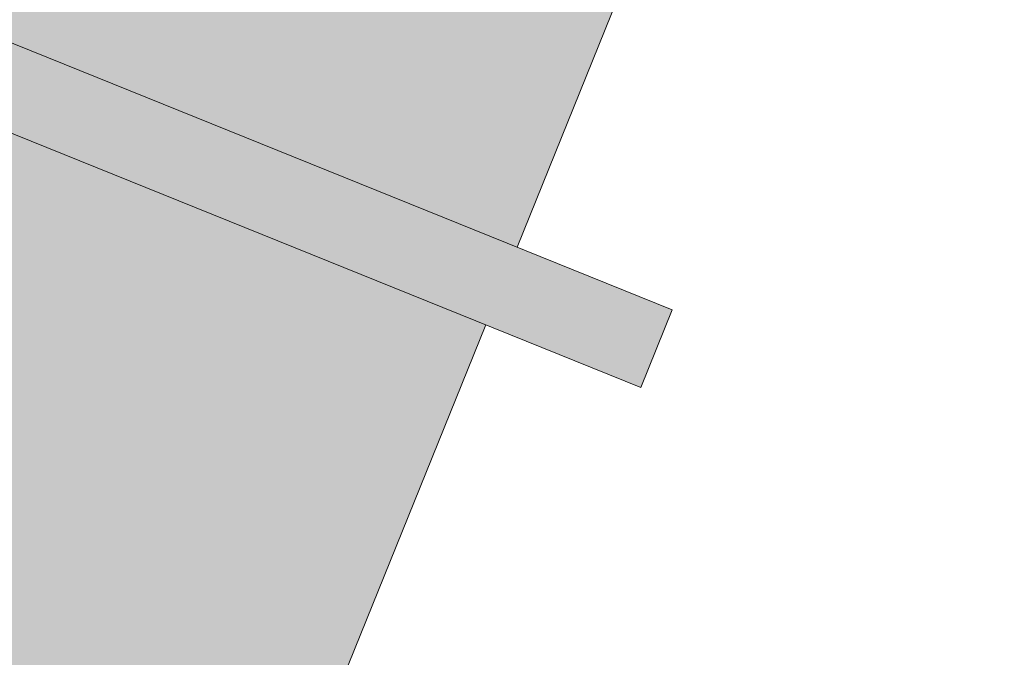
# Model space of a CAD drawing. Header units: millimetres. Extents: x -526411 to -400573, y 47353 to 130199.
# Tile 41 of 72: x -487994 to -486817, y 64245 to 65007. Entities that reach past the tile are written whole.
import ezdxf

# ---------------------------------------------------------------- set-up
doc = ezdxf.new("R2010")
doc.units = ezdxf.units.MM
doc.layers.add('I-FURN', color=30, linetype='Continuous', lineweight=18)

# ---------------------------------------------------------------- blocks, each defined once
blk = doc.blocks.new('80_KA_CE6_coupe werkplek 6P - 4 wp-2954123-3e Verdieping - Percelen telling LI')
at = {"layer": 'I-FURN'}
for points in [[(1652.6, -1902.4), (1752.6, -1902.4), (1752.6, 197.2), (1652.6, 197.2), (1652.6, -1366.5)], [(2.6, -1702.4), (1652.6, -1702.4), (1652.6, -902.4), (2.6, -902.4), (2.6, -1366.2)], [(1752.6, -1702.4), (3402.6, -1702.4), (3402.6, -902.4), (1752.6, -902.4), (1752.6, -1404.8)]]:
    blk.add_hatch(color=122, dxfattribs=at).paths.add_polyline_path(points, flags=0)
for p, q in [((1652.6, 197.2), (1652.6, -1902.4)), ((1752.6, -1902.4), (1752.6, 197.2)), ((2.6, -1702.4), (1652.6, -1702.4)), ((1752.6, -1702.4), (3402.6, -1702.4)), ((1652.6, -1902.4), (1752.6, -1902.4))]:
    blk.add_line(p, q, dxfattribs=at)

msp = doc.modelspace()

# ---------------------------------------------------------------- block references
at = {"layer": 'I-FURN', "rotation": 68.00167584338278}
msp.add_blockref('80_KA_CE6_coupe werkplek 6P - 4 wp-2954123-3e Verdieping - Percelen telling LI', (-489634.6, 63748), dxfattribs=at)

doc.saveas('drawing.dxf')
